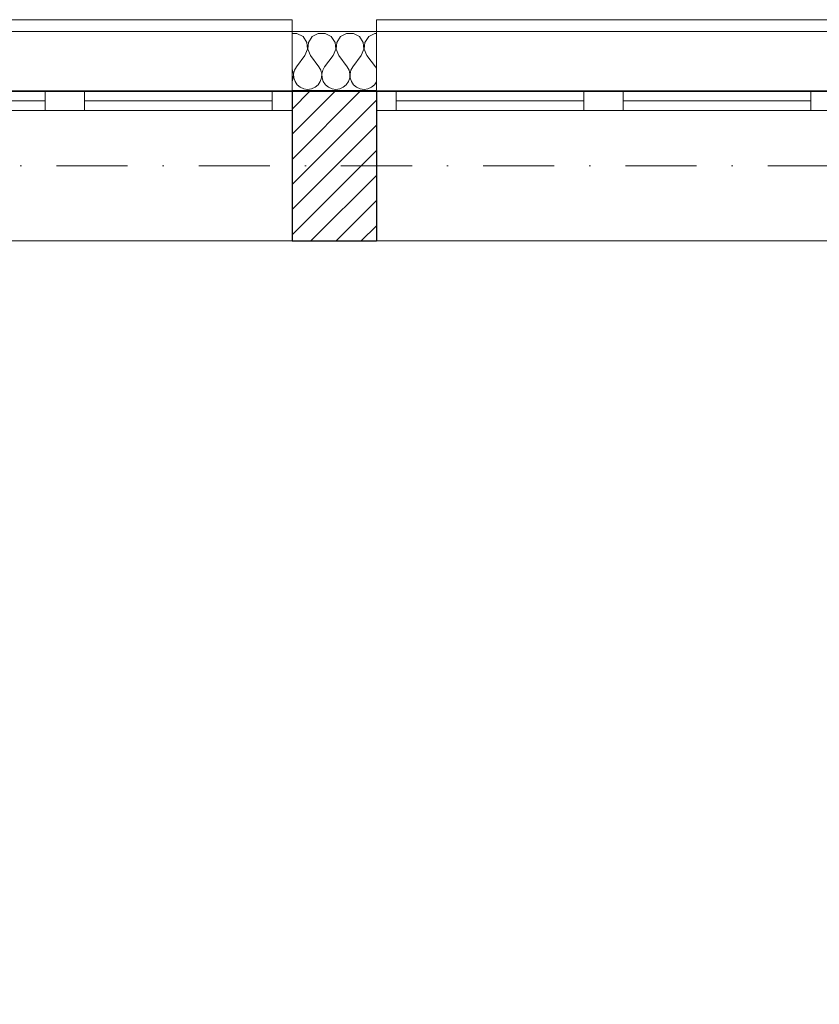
# Model space of a CAD drawing. Header units: millimetres. Extents: x 172139 to 266886, y 89525 to 138225.
# Tile 20 of 72: x 181057 to 183081, y 119214 to 121706. Entities that reach past the tile are written whole.
import ezdxf

# ---------------------------------------------------------------- set-up
doc = ezdxf.new("R2010")
doc.units = ezdxf.units.MM
doc.header["$MEASUREMENT"] = 0
doc.linetypes.add('Kropki i Kreski', pattern=[360, 180, -90, 0, -90])
for name, color, linetype in [('Konstrukcja - Siatki mod', 7, 'Continuous'), ('KR_INW', 7, 'Continuous'), ('NAPIS_SODON', 7, 'Continuous')]:
    doc.layers.add(name, color=color, linetype=linetype)
doc.layers.add('Konstrukcja - Siatki mod_Nr_pióra__48', color=7, linetype='Continuous', lineweight=15, true_color=0xa80f02)
doc.layers.add('KR_INW_Nr_pióra__102', color=7, linetype='Continuous', lineweight=5, true_color=0xcccccc)
for name, color, linetype, lineweight in [('KR_INW_Nr_pióra__101', 252, 'Continuous', 5), ('KR_INW_Nr_pióra__27', 7, 'Continuous', 25), ('KR_INW_Nr_pióra__47', 7, 'Continuous', 15), ('NAPIS_SODON_Nr_pióra__1', 7, 'Continuous', 13), ('Okna ArchiCADa_Nr_pióra__1', 7, 'Continuous', 13)]:
    doc.layers.add(name, color=color, linetype=linetype, lineweight=lineweight)

# ---------------------------------------------------------------- blocks, each defined once
blk = doc.blocks.new('Strop_1', base_point=(179225, 121523.3))
at = {"layer": 'NAPIS_SODON_Nr_pióra__1', "linetype": 'Continuous', "flags": 128}
blk.add_lwpolyline([(179225, 121523.3), (179225.9, 107003.8), (250898.3, 107008.3), (250897.4, 121527.8)], close=True, dxfattribs=at)
blk = doc.blocks.new('*X88')
at = {"layer": 'KR_INW_Nr_pióra__102', "linetype": 'Continuous'}
for p, q in [((181758.7, 121670.9), (181746.2, 121670.9)), ((181774, 121662.7), (181758.7, 121670.9)), ((181783.7, 121648.2), (181774, 121662.7)), ((181797.4, 121662.7), (181787.8, 121648.2)), ((181812.7, 121670.9), (181797.4, 121662.7)), ((181830.1, 121670.9), (181812.7, 121670.9)), ((181845.5, 121662.7), (181830.1, 121670.9)), ((181855.1, 121648.2), (181845.5, 121662.7)), ((181868.8, 121662.7), (181859.2, 121648.2)), ((181884.2, 121670.9), (181868.8, 121662.7)), ((181901.6, 121670.9), (181884.2, 121670.9)), ((181916.9, 121662.7), (181901.6, 121670.9)), ((181926.5, 121648.2), (181916.9, 121662.7)), ((181940.3, 121662.7), (181930.6, 121648.2)), ((181955.6, 121670.9), (181940.3, 121662.7)), ((181959.9, 121670.9), (181955.6, 121670.9)), ((181785.3, 121630.9), (181783.7, 121648.2)), ((181787.8, 121648.2), (181786.1, 121630.9)), ((181856.7, 121630.9), (181855.1, 121648.2)), ((181859.2, 121648.2), (181857.6, 121630.9)), ((181928.2, 121630.9), (181926.5, 121648.2)), ((181930.6, 121648.2), (181929, 121630.9)), ((181778.6, 121614.9), (181757.1, 121586.3)), ((181778.6, 121614.9), (181785.3, 121630.9)), ((181786.1, 121630.9), (181792.9, 121614.9)), ((181792.9, 121614.9), (181814.3, 121586.3)), ((181850, 121614.9), (181828.6, 121586.3)), ((181850, 121614.9), (181856.7, 121630.9)), ((181857.6, 121630.9), (181864.3, 121614.9)), ((181864.3, 121614.9), (181885.7, 121586.3)), ((181921.4, 121614.9), (181900, 121586.3)), ((181921.4, 121614.9), (181928.2, 121630.9)), ((181929, 121630.9), (181935.7, 121614.9)), ((181935.7, 121614.9), (181957.1, 121586.3)), ((181757.1, 121586.3), (181752.4, 121577.7)), ((181819.1, 121577.7), (181814.3, 121586.3)), ((181828.6, 121586.3), (181823.8, 121577.7)), ((181890.5, 121577.7), (181885.7, 121586.3)), ((181900, 121586.3), (181895.2, 121577.7)), ((181959.9, 121581.3), (181957.1, 121586.3)), ((181747.6, 121577.7), (181746.2, 121580.2)), ((181749.9, 121568.1), (181747.6, 121577.7)), ((181749.4, 121558.2), (181749.9, 121568.1)), ((181752.4, 121577.7), (181750.1, 121568.1)), ((181750.1, 121568.1), (181750.6, 121558.2)), ((181821.3, 121568.1), (181819.1, 121577.7)), ((181820.8, 121558.2), (181821.3, 121568.1)), ((181823.8, 121577.7), (181821.6, 121568.1)), ((181821.6, 121568.1), (181822.1, 121558.2)), ((181892.7, 121568.1), (181890.5, 121577.7)), ((181892.2, 121558.2), (181892.7, 121568.1)), ((181895.2, 121577.7), (181893, 121568.1)), ((181893, 121568.1), (181893.5, 121558.2)), ((181746.2, 121548.9), (181749.4, 121558.2)), ((181750.6, 121558.2), (181753.8, 121548.9)), ((181753.8, 121548.9), (181759.4, 121540.8)), ((181759.4, 121540.8), (181766.9, 121534.5)), ((181804.5, 121534.5), (181812.1, 121540.8)), ((181812.1, 121540.8), (181817.7, 121548.9)), ((181817.7, 121548.9), (181820.8, 121558.2)), ((181822.1, 121558.2), (181825.2, 121548.9)), ((181825.2, 121548.9), (181830.8, 121540.8)), ((181830.8, 121540.8), (181838.4, 121534.5)), ((181875.9, 121534.5), (181883.5, 121540.8)), ((181883.5, 121540.8), (181889.1, 121548.9)), ((181889.1, 121548.9), (181892.2, 121558.2)), ((181893.5, 121558.2), (181896.6, 121548.9)), ((181896.6, 121548.9), (181902.2, 121540.8)), ((181902.2, 121540.8), (181909.8, 121534.5)), ((181947.3, 121534.5), (181954.9, 121540.8)), ((181954.9, 121540.8), (181959.9, 121548)), ((181766.9, 121534.5), (181776, 121530.5)), ((181776, 121530.5), (181785.7, 121529.2)), ((181785.7, 121529.2), (181795.5, 121530.5)), ((181795.5, 121530.5), (181804.5, 121534.5)), ((181838.4, 121534.5), (181847.4, 121530.5)), ((181847.4, 121530.5), (181857.1, 121529.2)), ((181857.1, 121529.2), (181866.9, 121530.5)), ((181866.9, 121530.5), (181875.9, 121534.5)), ((181909.8, 121534.5), (181918.8, 121530.5)), ((181918.8, 121530.5), (181928.6, 121529.2)), ((181928.6, 121529.2), (181938.3, 121530.5)), ((181938.3, 121530.5), (181947.3, 121534.5))]:
    blk.add_line(p, q, dxfattribs=at)
blk = doc.blocks.new('Okno podwójne 19')
at = {"layer": 'Okna ArchiCADa_Nr_pióra__1', "linetype": 'Continuous'}
for p, q in [((-575, 330), (575, 330)), ((-575, 0), (-525, 0)), ((-575, -50), (-575, 0)), ((-525, 0), (-525, -50)), ((-525, 0), (-50, 0)), ((-50, -50), (-50, 0)), ((-50, 0), (0, 0)), ((0, 0), (50, 0)), ((50, 0), (50, -50)), ((50, 0), (525, 0)), ((525, -50), (525, 0)), ((525, 0), (575, 0)), ((575, -50), (575, 0)), ((-525, -25), (-50, -25)), ((50, -25), (525, -25)), ((-525, -50), (-575, -50)), ((-50, -50), (-525, -50)), ((0, -50), (-50, -50)), ((50, -50), (0, -50)), ((525, -50), (50, -50)), ((575, -50), (525, -50)), ((-575, -200), (575, -200)), ((-575, -200), (-575, -230)), ((575, -230), (575, -200)), ((-575, -230), (575, -230))]:
    blk.add_line(p, q, dxfattribs=at)
blk = doc.blocks.new('Ściana_1', base_point=(179075.1, 121675.6))
at = {"layer": 'KR_INW_Nr_pióra__101', "linetype": 'Continuous'}
h = blk.add_hatch(dxfattribs=at)
h.set_pattern_fill('Cegła_licówka', color=256, style=0, pattern_type=2)
h.set_pattern_definition([(45, (0, 0), (-31.819804, 31.819804), [])])
h.paths.add_polyline_path([(181746.2, 121145.6), (181959.9, 121145.6), (181959.9, 121475.6), (181959.9, 121525.6), (181746.2, 121525.6), (181746.2, 121475.6)])
at = {"layer": 'KR_INW_Nr_pióra__27', "linetype": 'Continuous'}
for p, q in [((181959.9, 121525.6), (181746.2, 121525.6)), ((181746.2, 121525.6), (181746.2, 121475.6)), ((181959.9, 121525.6), (181959.9, 121475.6)), ((181746.2, 121475.6), (181746.2, 121145.6)), ((181959.9, 121475.6), (181959.9, 121145.6))]:
    blk.add_line(p, q, dxfattribs=at)
at = {"layer": 'KR_INW_Nr_pióra__27', "linetype": 'Continuous', "flags": 128}
blk.add_lwpolyline([(181746.2, 121145.6), (181959.9, 121145.6)], dxfattribs=at)
at = {"layer": 'KR_INW_Nr_pióra__47', "linetype": 'Continuous'}
for p, q in [((181746.2, 121675.6), (181746.2, 121525.6)), ((181959.9, 121675.6), (181959.9, 121525.6))]:
    blk.add_line(p, q, dxfattribs=at)
at = {"layer": 'KR_INW_Nr_pióra__47', "linetype": 'Continuous', "flags": 128}
blk.add_lwpolyline([(181959.9, 121675.6), (181746.2, 121675.6)], dxfattribs=at)
at = {"layer": 'KR_INW'}
blk.add_blockref('*X88', (0, 0), dxfattribs=at)
at = {"layer": 'Okna ArchiCADa_Nr_pióra__1', "linetype": 'Continuous', "xscale": -1, "zscale": 1000, "rotation": 180}
for p in [(181171.2, 121475.6), (182534.9, 121475.6)]:
    blk.add_blockref('Okno podwójne 19', p, dxfattribs=at)
blk = doc.blocks.new('Standardowy znacznik siatki_10')
at = {"layer": 'Konstrukcja - Siatki mod_Nr_pióra__48', "linetype": 'Kropki i Kreski'}
blk.add_line((1000, 0), (72912, 0), dxfattribs=at)

msp = doc.modelspace()

# ---------------------------------------------------------------- block references
at = {"layer": 'Konstrukcja - Siatki mod', "color": 8, "linetype": 'Continuous', "lineweight": 13, "zscale": 1000}
msp.add_blockref('Standardowy znacznik siatki_10', (177989.3, 121335.6), dxfattribs=at)
at = {"layer": 'KR_INW'}
msp.add_blockref('Ściana_1', (179075.1, 121675.6), dxfattribs=at)
at = {"layer": 'NAPIS_SODON', "linetype": 'Continuous'}
msp.add_blockref('Strop_1', (179225, 121523.3), dxfattribs=at)

doc.saveas('drawing.dxf')
